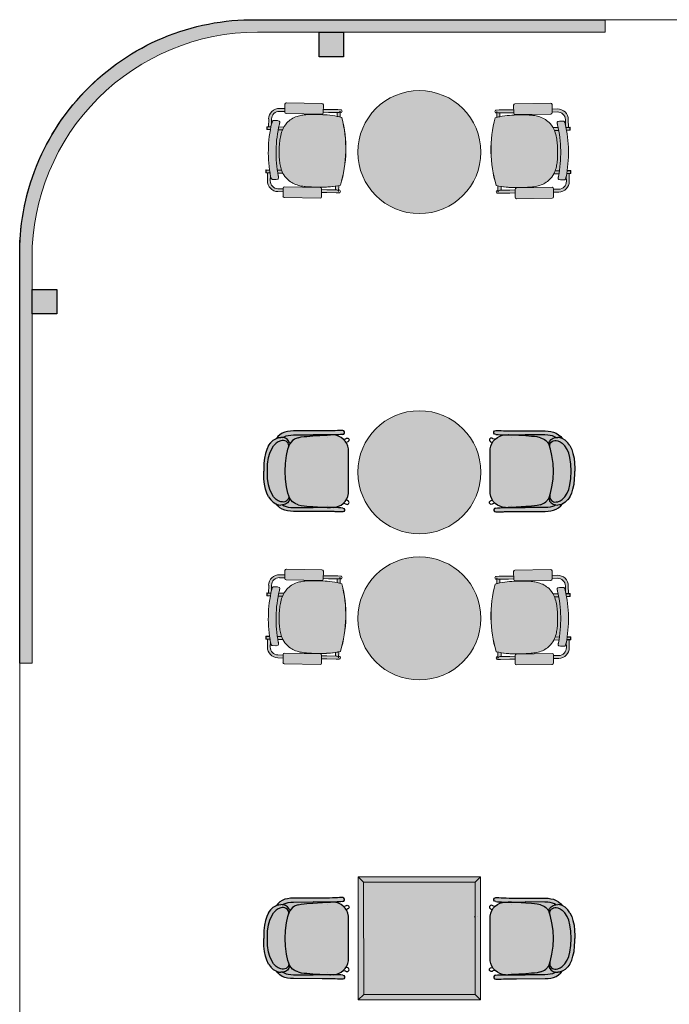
# Model space of a CAD drawing. Header units: millimetres. Extents: x 31882 to 271790, y -35693 to 24917.
# Tile 29 of 256: x 32785 to 36810, y 14987 to 21084. Entities that reach past the tile are written whole.
import ezdxf

# ---------------------------------------------------------------- set-up
doc = ezdxf.new("R2010")
doc.units = ezdxf.units.MM
doc.header["$MEASUREMENT"] = 0
doc.linetypes.add('DASHED', pattern=[19.05, 12.7, -6.35])
doc.layers.add('0-MSC-MCP', color=3, linetype='Continuous')
doc.layers.add('Furniture blocks', color=6, linetype='Continuous')
for name, color, linetype, lineweight in [('00 Structural', 2, 'Continuous', 25), ('02_Elevation 00', 8, 'Continuous', 9), ('02_Elevation 01', 14, 'Continuous', 9), ('08_Hatch', 140, 'Continuous', 9), ('Furniture', 14, 'Continuous', 9), ('Grey - 8', 8, 'DASHED', 15), ('Layer 1', 7, 'Continuous', 0)]:
    doc.layers.add(name, color=color, linetype=linetype, lineweight=lineweight)
doc.layers.add('03 Partition', color=7, linetype='Continuous', lineweight=25, true_color=0x2776bb)

# ---------------------------------------------------------------- blocks, each defined once
blk = doc.blocks.new('24 x 24 seater')
at = {"layer": 'Layer 1'}
h = blk.add_hatch(color=209, dxfattribs=at)
h.dxf.hatch_style = 1
h.paths.add_polyline_path([(8583.42, 39.76), (8613.4, 39.76), (8613.4, 69.56), (8583.42, 69.56)])
h = blk.add_hatch(color=255, dxfattribs=at)
h.dxf.hatch_style = 1
h.paths.add_polyline_path([(8584.74, 41.02), (8612.13, 41.07), (8612.08, 68.29), (8584.69, 68.24)])
at = {"layer": '02_Elevation 01'}
for p, q in [((8583.42, 69.56), (8584.69, 68.24)), ((8613.4, 69.56), (8612.08, 68.29)), ((8583.42, 39.76), (8584.74, 41.02)), ((8603.64, 41.25), (8603.64, 41.24)), ((8613.4, 39.76), (8612.13, 41.07)), ((8603.63, 40.55), (8603.63, 40.54))]:
    blk.add_line(p, q, dxfattribs=at)
at = {"layer": '02_Elevation 01', "ltscale": 3}
for points in [[(8583.42, 39.76), (8613.4, 39.76), (8613.4, 69.56), (8583.42, 69.56)], [(8584.74, 41.02), (8612.13, 41.07), (8612.08, 68.29), (8584.69, 68.24)]]:
    blk.add_lwpolyline(points, close=True, dxfattribs=at)
blk = doc.blocks.new('asdasdasd')
at = {"layer": 'Furniture blocks', "ltscale": 3, "transparency": 33554687}
h = blk.add_hatch(color=254, dxfattribs=at)
h.dxf.hatch_style = 1
h.paths.add_polyline_path([(-395.72, -1387.3), (-395.76, -1386.82), (-395.72, -1386.38), (-395.7, -1386.21), (-395.51, -1385.76), (-395.94, -1386.09), (-396.43, -1386.63), (-396.79, -1387.21), (-397.04, -1387.84), (-397.2, -1388.5), (-397.29, -1389.2), (-397.33, -1389.93), (-397.36, -1396.93), (-397.36, -1398.72), (-397.37, -1399.44), (-397.37, -1399.86), (-397.38, -1400.07), (-397.44, -1400.67), (-397.45, -1401.17), (-397.45, -1401.96), (-397.35, -1402.24), (-397.11, -1402.41), (-396.82, -1402.41), (-396.58, -1402.24), (-396.49, -1401.95), (-396.43, -1401.52), (-396.43, -1401.4), (-396.42, -1400.92), (-396.39, -1400.58), (-396.37, -1400.05), (-396.37, -1399.86), (-396.36, -1399.45), (-396.36, -1398.89), (-396.36, -1398.84), (-396.36, -1398.74), (-396.36, -1398.72), (-396.36, -1396.93), (-396.39, -1394.77), (-396.37, -1389.96), (-396.34, -1389.28), (-396.26, -1388.67), (-396.13, -1388.13), (-395.94, -1387.65)])
h.paths.add_polyline_path([(-394.37, -1385.72), (-393.72, -1385.08), (-392.85, -1384.54), (-391.93, -1384.15), (-390.84, -1383.86), (-389.27, -1383.61), (-387.52, -1383.57), (-385.76, -1383.61), (-384.19, -1383.86), (-383.1, -1384.15), (-382.18, -1384.54), (-381.31, -1385.08), (-380.66, -1385.72), (-380.32, -1386.24), (-380.08, -1386.83), (-380.02, -1387.21, -0.526709), (-381.64, -1388.76), (-380.83, -1389.01, 0.349179), (-379.31, -1387.37), (-379.31, -1387.3), (-379.27, -1386.82), (-379.31, -1386.38), (-379.34, -1386.21), (-379.52, -1385.76), (-379.53, -1385.72), (-379.6, -1385.6), (-379.94, -1385.01), (-380.51, -1384.44), (-380.57, -1384.38), (-381.27, -1383.88), (-382.2, -1383.44), (-383.16, -1383.12), (-384.32, -1382.87), (-385.59, -1382.72), (-386.81, -1382.67), (-387.52, -1382.68), (-388.22, -1382.67), (-389.44, -1382.72), (-390.71, -1382.87), (-391.87, -1383.12), (-392.83, -1383.44), (-393.76, -1383.88), (-394.46, -1384.38), (-394.52, -1384.44), (-395.09, -1385.01), (-395.43, -1385.6), (-395.5, -1385.72), (-395.51, -1385.76), (-395.7, -1386.21), (-395.72, -1386.38), (-395.76, -1386.82), (-395.72, -1387.3), (-395.94, -1387.65), (-396.13, -1388.13), (-396.26, -1388.67), (-396.34, -1389.28), (-396.37, -1389.96), (-396.39, -1394.77), (-396.36, -1396.93), (-396.36, -1398.74), (-396.34, -1398.13), (-396.12, -1394.63), (-396.03, -1393.2), (-395.97, -1392.52), (-395.88, -1391.84), (-395.69, -1391.05), (-395.42, -1390.37), (-395.25, -1390.1), (-395.01, -1389.73), (-394.2, -1389.01), (-393.39, -1388.76, -0.526709), (-395.01, -1387.21), (-394.95, -1386.83), (-394.71, -1386.24)])
h.paths.add_polyline_path([(-378.61, -1386.63), (-379.09, -1386.09), (-379.52, -1385.76), (-379.34, -1386.21), (-379.31, -1386.38), (-379.27, -1386.82), (-379.31, -1387.3), (-379.1, -1387.65), (-378.9, -1388.13), (-378.77, -1388.67), (-378.7, -1389.28), (-378.66, -1389.96), (-378.64, -1394.77), (-378.67, -1396.93), (-378.67, -1398.72), (-378.67, -1398.74), (-378.67, -1398.84), (-378.67, -1398.89), (-378.67, -1399.45), (-378.66, -1399.86), (-378.66, -1400.05), (-378.64, -1400.58), (-378.61, -1400.92), (-378.6, -1401.4), (-378.6, -1401.52), (-378.54, -1401.95), (-378.45, -1402.24), (-378.21, -1402.41), (-377.92, -1402.41), (-377.68, -1402.24), (-377.58, -1401.96), (-377.58, -1401.17), (-377.6, -1400.67), (-377.65, -1400.07), (-377.66, -1399.86), (-377.66, -1399.44), (-377.67, -1398.72), (-377.67, -1396.93), (-377.7, -1389.93), (-377.74, -1389.2), (-377.83, -1388.5), (-377.99, -1387.84), (-378.24, -1387.21)])
h.paths.add_polyline_path([(-378.77, -1388.67), (-378.9, -1388.13), (-379.1, -1387.65), (-379.31, -1387.3), (-379.31, -1387.37, -0.349179), (-380.83, -1389.01), (-380.02, -1389.73), (-379.78, -1390.1), (-379.61, -1390.37), (-379.34, -1391.05), (-379.15, -1391.84), (-379.06, -1392.52), (-379.01, -1393.2), (-378.91, -1394.63), (-378.69, -1398.13), (-378.67, -1398.74), (-378.67, -1396.93), (-378.64, -1394.77), (-378.66, -1389.96), (-378.7, -1389.28)])
h = blk.add_hatch(color=255, dxfattribs=at)
h.dxf.hatch_style = 1
h.paths.add_polyline_path([(-380.32, -1386.24), (-380.66, -1385.72), (-381.31, -1385.08), (-382.18, -1384.54), (-383.1, -1384.15), (-384.19, -1383.86), (-385.76, -1383.61), (-387.52, -1383.57), (-389.27, -1383.61), (-390.84, -1383.86), (-391.93, -1384.15), (-392.85, -1384.54), (-393.72, -1385.08), (-394.37, -1385.72), (-394.71, -1386.24), (-394.95, -1386.83), (-395.01, -1387.21, 0.526709), (-393.39, -1388.76), (-392.88, -1388.6), (-391.34, -1388.25), (-389.43, -1387.97), (-387.52, -1387.88), (-385.6, -1387.97), (-383.69, -1388.25), (-382.15, -1388.6), (-381.64, -1388.76, 0.526709), (-380.02, -1387.21), (-380.08, -1386.83)])
h = blk.add_hatch(color=255, dxfattribs=at)
h.dxf.hatch_style = 1
h.paths.add_polyline_path([(-379.06, -1392.52), (-379.15, -1391.84), (-379.34, -1391.05), (-379.61, -1390.37), (-379.78, -1390.1), (-380.02, -1389.73), (-380.83, -1389.01), (-382.15, -1388.6), (-383.69, -1388.25), (-385.6, -1387.97), (-387.51, -1387.88), (-387.52, -1387.88), (-389.43, -1387.97), (-391.34, -1388.25), (-392.88, -1388.6), (-394.2, -1389.01), (-395.01, -1389.73), (-395.25, -1390.1), (-395.42, -1390.37), (-395.69, -1391.05), (-395.88, -1391.84), (-395.97, -1392.52), (-396.03, -1393.2), (-396.12, -1394.63), (-396.34, -1398.13), (-396.36, -1398.74), (-396.36, -1399.45), (-396.36, -1399.59, 0.369238), (-392.96, -1403.34), (-382.07, -1403.34, 0.369238), (-378.67, -1399.59), (-378.67, -1399.45), (-378.67, -1398.74), (-378.69, -1398.13), (-378.91, -1394.63), (-379.01, -1393.2)])
at = {"layer": 'Furniture blocks', "color": 14}
for p, q in [((-395.01, -1387.24), (-395.01, -1387.21)), ((-380.02, -1387.24), (-380.02, -1387.21)), ((-395.78, -1387.71), (-395.78, -1387.71)), ((-387.52, -1387.88), (-387.52, -1387.88)), ((-379.25, -1387.71), (-379.25, -1387.71)), ((-395.79, -1398.15), (-395.79, -1398.15)), ((-379.24, -1398.15), (-379.24, -1398.15))]:
    blk.add_line(p, q, dxfattribs=at)
for points in [[(-393.76, -1383.88), (-394.46, -1384.38), (-394.52, -1384.44), (-395.09, -1385.01), (-395.43, -1385.6), (-395.5, -1385.72), (-395.51, -1385.76), (-395.7, -1386.21), (-395.72, -1386.38), (-395.76, -1386.82)], [(-393.76, -1383.88), (-392.83, -1383.44), (-391.87, -1383.12), (-390.71, -1382.87), (-389.44, -1382.72), (-388.22, -1382.67), (-387.52, -1382.68)], [(-391.93, -1384.15), (-390.84, -1383.86), (-389.27, -1383.61), (-387.52, -1383.57), (-385.76, -1383.61), (-384.19, -1383.86), (-383.1, -1384.15), (-382.18, -1384.54), (-381.31, -1385.08)], [(-381.27, -1383.88), (-382.2, -1383.44), (-383.16, -1383.12), (-384.32, -1382.87), (-385.59, -1382.72), (-386.81, -1382.67), (-387.51, -1382.68)], [(-381.27, -1383.88), (-380.57, -1384.38), (-380.51, -1384.44), (-379.94, -1385.01), (-379.6, -1385.6), (-379.53, -1385.72), (-379.52, -1385.76), (-379.34, -1386.21), (-379.31, -1386.38), (-379.27, -1386.82)], [(-396.49, -1401.95), (-396.58, -1402.24), (-396.82, -1402.41), (-397.11, -1402.41), (-397.35, -1402.24), (-397.45, -1401.95), (-397.45, -1401.95), (-397.45, -1401.94), (-397.45, -1401.17), (-397.44, -1400.67), (-397.38, -1400.07), (-397.37, -1399.86), (-397.37, -1399.44), (-397.36, -1398.72), (-397.36, -1396.93), (-397.33, -1389.93), (-397.29, -1389.2), (-397.2, -1388.5), (-397.04, -1387.84), (-396.79, -1387.21), (-396.43, -1386.63), (-395.94, -1386.09), (-395.51, -1385.76)], [(-378.54, -1401.95), (-378.45, -1402.24), (-378.21, -1402.41), (-377.92, -1402.41), (-377.68, -1402.24), (-377.58, -1401.95), (-377.58, -1401.95), (-377.58, -1401.94), (-377.58, -1401.17), (-377.6, -1400.67), (-377.65, -1400.07), (-377.66, -1399.86), (-377.66, -1399.44), (-377.67, -1398.72), (-377.67, -1396.93), (-377.7, -1389.93), (-377.74, -1389.2), (-377.83, -1388.5), (-377.99, -1387.84), (-378.24, -1387.21), (-378.61, -1386.63), (-379.09, -1386.09), (-379.52, -1385.76)], [(-395.72, -1387.3), (-395.94, -1387.65), (-396.13, -1388.13), (-396.26, -1388.67), (-396.34, -1389.28), (-396.37, -1389.96), (-396.39, -1394.77)], [(-394.2, -1389.01), (-392.88, -1388.6), (-391.34, -1388.25), (-389.43, -1387.97), (-387.52, -1387.88), (-387.51, -1387.88), (-385.6, -1387.97), (-383.69, -1388.25), (-382.15, -1388.6), (-380.83, -1389.01)], [(-379.31, -1387.3), (-379.1, -1387.65), (-378.9, -1388.13), (-378.77, -1388.67), (-378.7, -1389.28), (-378.66, -1389.96), (-378.64, -1394.77)], [(-395.69, -1391.05), (-395.88, -1391.84), (-395.97, -1392.52), (-396.03, -1393.2), (-396.12, -1394.63), (-396.34, -1398.13), (-396.36, -1398.83), (-396.36, -1398.85), (-396.36, -1398.96)], [(-379.34, -1391.05), (-379.15, -1391.84), (-379.06, -1392.52), (-379.01, -1393.2), (-378.91, -1394.63), (-378.69, -1398.13), (-378.67, -1398.83), (-378.67, -1398.85), (-378.67, -1398.96)], [(-396.49, -1401.95), (-396.43, -1401.52), (-396.43, -1401.4), (-396.42, -1400.92), (-396.39, -1400.58), (-396.37, -1400.05), (-396.37, -1399.86), (-396.36, -1399.45), (-396.36, -1398.72), (-396.36, -1396.93), (-396.39, -1394.77)], [(-378.54, -1401.95), (-378.6, -1401.52), (-378.6, -1401.4), (-378.61, -1400.92), (-378.64, -1400.58), (-378.66, -1400.05), (-378.66, -1399.86), (-378.67, -1399.45), (-378.67, -1398.72), (-378.67, -1396.93), (-378.64, -1394.77)], [(-395.32, -1402.24), (-395.45, -1402.64), (-395.55, -1402.86), (-395.56, -1402.87), (-395.59, -1403.04), (-395.56, -1403.21), (-395.46, -1403.36), (-395.31, -1403.46), (-395.14, -1403.49), (-394.96, -1403.46), (-394.81, -1403.36), (-394.71, -1403.21), (-394.71, -1403.21), (-394.58, -1402.93)], [(-379.71, -1402.24), (-379.58, -1402.64), (-379.48, -1402.86), (-379.47, -1402.87), (-379.44, -1403.04), (-379.47, -1403.21), (-379.57, -1403.36), (-379.72, -1403.46), (-379.9, -1403.49), (-380.07, -1403.46), (-380.22, -1403.36), (-380.32, -1403.21), (-380.32, -1403.21), (-380.45, -1402.93)]]:
    blk.add_lwpolyline(points, dxfattribs=at)
for points in [[(-393.39, -1388.76, -0.526709), (-395.01, -1387.21), (-394.95, -1386.83), (-394.71, -1386.24), (-394.37, -1385.72), (-393.72, -1385.08), (-392.85, -1384.54), (-391.93, -1384.15)], [(-395.69, -1391.05), (-395.42, -1390.37), (-395.25, -1390.1), (-395.01, -1389.73), (-394.2, -1389.01, -0.349179), (-395.72, -1387.37), (-395.72, -1387.3), (-395.76, -1386.82)], [(-381.64, -1388.76, 0.526709), (-380.02, -1387.21), (-380.08, -1386.83), (-380.32, -1386.24), (-380.66, -1385.72), (-381.31, -1385.08)], [(-379.34, -1391.05), (-379.61, -1390.37), (-379.78, -1390.1), (-380.02, -1389.73), (-380.83, -1389.01, 0.349179), (-379.31, -1387.37), (-379.31, -1387.3), (-379.27, -1386.82)], [(-396.36, -1399.59, 0.369238), (-392.96, -1403.34), (-382.07, -1403.34, 0.369238), (-378.67, -1399.59)]]:
    blk.add_lwpolyline(points, format="xyb", dxfattribs=at)
blk = doc.blocks.new('A$C8e4e445a')
at = {"layer": 'Grey - 8', "linetype": 'Continuous'}
h = blk.add_hatch(color=255, dxfattribs=at)
h.dxf.hatch_style = 1
h.paths.add_polyline_path([(4.57, -8.5, 0.017446), (5.59, -8.51, 0.029294), (7.67, -8.32, 0.016595), (9.54, -7.98, 0.004864), (10.59, -7.74, 0.007199), (11.39, -7.54, 0.012078), (12.08, -7.34, 0.022183), (12.87, -7.05, 0.0396), (13.81, -6.57, 0.127383), (15.61, -4.72, 0.084429), (16.17, -3.07), (17.05, -2.89, 0.082269), (15.28, 5.43), (14.39, 5.25, 0.012075), (14.2, 5.51, 0.080463), (13.11, 6.6, 0.119714), (10.82, 7.48, 0.044888), (9.57, 7.52, 0.024281), (8.45, 7.41, 0.010103), (7.41, 7.23, 0.005653), (6.34, 7.01, 0.010314), (5.11, 6.73, 0.000413), (5.08, 6.72, 0.003973), (4.64, 6.6, 0.001388), (4.53, 6.57, 0.012418), (3.54, 6.26, 0.034746), (1.59, 5.46, 0.068473), (2.12, -1.73, 0.06847)])
edge = h.paths.add_edge_path()
edge.add_ellipse((9.26, -10.13), major_axis=(0.16, 0.247), ratio=0.992436, start_angle=135.2175, end_angle=224.7825)
edge.add_line((9.32, -10.42), (16.68, -8.84))
edge.add_ellipse((16.62, -8.56), major_axis=(0.247, -0.16), ratio=0.992436, start_angle=-44.7825, end_angle=44.7825)
edge.add_line((16.91, -8.5), (16.56, -6.85))
edge.add_ellipse((16.27, -6.91), major_axis=(0.16, 0.247), ratio=0.992436, start_angle=-44.7825, end_angle=44.7825)
edge.add_line((16.21, -6.62), (8.84, -8.2))
edge.add_ellipse((8.91, -8.48), major_axis=(0.247, -0.16), ratio=0.992436, start_angle=135.2175, end_angle=224.7825)
edge.add_line((8.62, -8.54), (8.97, -10.19))
h.paths.add_polyline_path([(17.08, -4.11, 0.00295), (17.08, -4.23, 0.003672), (17.08, -4.33, 0.005417), (17.08, -4.4, 0.010104), (17.09, -4.47, 0.012558), (17.09, -4.51, 0.030037), (17.1, -4.56, 0.06285), (17.13, -4.62, 0.25677), (17.3, -4.73), (17.64, -4.74, 0.063281), (17.7, -4.74), (18.43, -4.58, 0.06795), (18.49, -4.56, 0.104385), (18.57, -4.49, 0.059613), (18.62, -4.42, 0.034679), (18.64, -4.34, 0.021016), (18.66, -4.26, 0.020694), (18.68, -4.13, 0.026288), (18.69, -3.92, 0.106209), (16.35, 7.07, 0.027911), (16.24, 7.27, 0.019034), (16.18, 7.36, 0.01967), (16.14, 7.42, 0.021188), (16.1, 7.46, 0.041274), (16.04, 7.51, 0.065891), (15.97, 7.55, 0.143639), (15.84, 7.56), (15.11, 7.4, 0.062962), (15.05, 7.38), (14.75, 7.23, 0.277506), (14.63, 7.05, 0.055383), (14.64, 6.98, 0.022248), (14.65, 6.93, 0.011237), (14.67, 6.88, 0.007592), (14.69, 6.82, 0.005316), (14.73, 6.72, 0.004066), (14.8, 6.57, -0.106077)])
edge = h.paths.add_edge_path()
edge.add_ellipse((5.56, 7.21), major_axis=(-0.16, -0.247), ratio=0.992436, start_angle=-44.7825, end_angle=44.7825)
edge.add_line((5.61, 6.92), (12.98, 8.49))
edge.add_ellipse((12.92, 8.78), major_axis=(-0.247, 0.16), ratio=0.992436, start_angle=135.2175, end_angle=224.7825)
edge.add_line((13.2, 8.84), (12.85, 10.49))
edge.add_ellipse((12.57, 10.43), major_axis=(-0.16, -0.247), ratio=0.992436, start_angle=135.2175, end_angle=224.7825)
edge.add_line((12.51, 10.71), (5.14, 9.14))
edge.add_ellipse((5.2, 8.85), major_axis=(-0.247, 0.16), ratio=0.992436, start_angle=-44.7825, end_angle=44.7825)
edge.add_line((4.92, 8.8), (5.27, 7.14))
h = blk.add_hatch(color=255, dxfattribs=at)
h.dxf.hatch_style = 1
h.paths.add_polyline_path([(14.26, 9.21, -0.414214), (16.21, 7.95), (16.44, 6.86, -0.005063), (16.65, 6.36), (17.15, 6.47), (16.81, 8.08, 0.414214), (14.13, 9.81), (13.05, 9.58), (13.18, 8.97)])
edge = h.paths.add_edge_path()
edge.add_line((4.14, 7.04), (5.24, 7.28))
edge.add_line((5.24, 7.28), (5.11, 7.88))
edge.add_line((5.11, 7.88), (4.01, 7.65))
edge.add_line((4.01, 7.65), (2.1, 7.24))
edge.add_line((2.1, 7.24), (1.5, 7.11))
edge.add_ellipse((1.57, 6.81), major_axis=(-0.065, 0.302), ratio=0.999507, start_angle=0, end_angle=180)
edge.add_line((1.63, 6.51), (1.72, 6.53))
edge.add_line((1.72, 6.53), (1.65, 6.83))
edge.add_line((1.65, 6.83), (1.7, 6.84))
edge.add_arc((2.01, 6.91), 0.317, 193.0455, 229.9666)
edge.add_ellipse((2, 6.9), major_axis=(-0.065, 0.302), ratio=0.999507, start_angle=127.812, end_angle=180)
edge.add_line((2.07, 6.6), (2.23, 6.64))
edge.add_line((2.23, 6.64), (4.14, 7.04))
edge = h.paths.add_edge_path()
edge.add_line((2.37, 6.67), (2.23, 6.64))
edge.add_line((2.23, 6.64), (2.07, 6.6))
edge.add_ellipse((2, 6.9), major_axis=(-0.065, 0.302), ratio=0.999507, start_angle=127.812, end_angle=180, ccw=False)
edge.add_arc((2.01, 6.91), 0.317, 193.0455, 229.9666, ccw=False)
edge.add_line((1.7, 6.84), (1.65, 6.83))
edge.add_arc((1.96, 6.89), 0.309, 191.2342, 192.0588)
edge.add_line((1.65, 6.82), (1.91, 5.62))
edge.add_arc((8.42, -8.27), 15.33, 112.5635, 115.1051, ccw=False)
edge.add_line((2.53, 5.89), (2.37, 6.67))
h = blk.add_hatch(color=255, dxfattribs=at)
h.dxf.hatch_style = 1
h.paths.add_polyline_path([(17.46, 6.49), (16.67, 6.32, -0.0051), (16.87, 5.82), (17.57, 5.97)], flags=16)
h.paths.add_polyline_path([(15.28, 5.43, 0.006033), (15.04, 6.02), (13.98, 5.79, -0.018312), (14.2, 5.51, -0.012075), (14.39, 5.25)])
h.paths.add_polyline_path([(16.87, 5.82, -0.000383), (16.89, 5.78), (17.59, 5.93, 0.414214), (17.62, 5.98), (17.51, 6.5, 0.414214), (17.46, 6.53), (16.65, 6.36, -0.000384), (16.67, 6.32), (17.46, 6.49), (17.47, 6.49), (17.58, 5.97)])
h = blk.add_hatch(color=255, dxfattribs=at)
h.dxf.hatch_style = 1
h.paths.add_polyline_path([(17.67, -6.74), (16.58, -6.97), (16.71, -7.58), (17.8, -7.35, 0.414214), (19.53, -4.67), (19.19, -3.06), (18.68, -3.17, -0.004928), (18.69, -3.7), (18.93, -4.8, -0.414214)])
edge = h.paths.add_edge_path()
edge.add_ellipse((5.54, -9.65), major_axis=(0.065, -0.302), ratio=0.999507, start_angle=180, end_angle=232.188)
edge.add_arc((5.55, -9.65), 0.317, 154.1198, 191.1034)
edge.add_line((5.24, -9.71), (5.19, -9.72))
edge.add_line((5.19, -9.72), (5.12, -9.42))
edge.add_line((5.12, -9.42), (5.04, -9.44))
edge.add_ellipse((5.11, -9.74), major_axis=(-0.065, 0.302), ratio=0.999507, start_angle=0, end_angle=180)
edge.add_line((5.17, -10.04), (5.77, -9.92))
edge.add_line((5.77, -9.92), (7.67, -9.51))
edge.add_line((7.67, -9.51), (8.78, -9.27))
edge.add_line((8.78, -9.27), (8.65, -8.67))
edge.add_line((8.65, -8.67), (7.54, -8.91))
edge.add_line((7.54, -8.91), (5.64, -9.31))
edge.add_line((5.64, -9.31), (5.48, -9.35))
edge = h.paths.add_edge_path()
edge.add_arc((5.51, -9.65), 0.326, 192.0798, 192.8626)
edge.add_line((5.19, -9.72), (5.24, -9.71))
edge.add_arc((5.55, -9.65), 0.317, 154.1198, 191.1034, ccw=False)
edge.add_ellipse((5.54, -9.65), major_axis=(0.065, -0.302), ratio=0.999507, start_angle=180, end_angle=232.188, ccw=False)
edge.add_line((5.48, -9.35), (5.64, -9.31))
edge.add_line((5.64, -9.31), (5.78, -9.28))
edge.add_line((5.78, -9.28), (5.61, -8.51))
edge.add_arc((5.2, 6.11), 14.62, 268.9326, 271.599, ccw=False)
edge.add_line((4.93, -8.51), (5.19, -9.72))
h = blk.add_hatch(color=255, dxfattribs=at)
h.dxf.hatch_style = 1
h.paths.add_polyline_path([(19.48, -2.96), (19.36, -2.43), (18.66, -2.58, -0.005101), (18.68, -3.13)])
h.paths.add_polyline_path([(17.05, -2.89), (16.17, -3.07, -0.032893), (16.02, -3.74), (17.07, -3.51, 0.006033)])
h = blk.add_hatch(color=255, dxfattribs=at)
h.dxf.hatch_style = 1
h.paths.add_polyline_path([(18.68, -3.13, -0.000384), (18.68, -3.17), (19.49, -3, 0.414214), (19.53, -2.95), (19.41, -2.42, 0.414214), (19.36, -2.39), (18.66, -2.54, -0.000383), (18.66, -2.58), (19.36, -2.43), (19.37, -2.43), (19.49, -2.96)])
at = {"layer": 'Furniture'}
for p, q in [((12.51, 10.71), (5.14, 9.14)), ((13.2, 8.84), (12.85, 10.49)), ((4.92, 8.8), (5.27, 7.14)), ((5.61, 6.92), (12.98, 8.49)), ((14.13, 9.81), (13.05, 9.58)), ((14.26, 9.21), (13.18, 8.97)), ((2.1, 7.24), (1.5, 7.11)), ((1.72, 6.53), (1.63, 6.51)), ((1.7, 6.84), (1.65, 6.83)), ((1.91, 5.62), (1.65, 6.82)), ((2.23, 6.64), (2.07, 6.6)), ((2.1, 7.24), (4.01, 7.65)), ((2.23, 6.64), (4.14, 7.04)), ((2.53, 5.89), (2.37, 6.67)), ((5.11, 7.88), (4.01, 7.65)), ((5.24, 7.28), (4.14, 7.04)), ((14.75, 7.23), (15.05, 7.38)), ((15.84, 7.56), (15.11, 7.4)), ((16.44, 6.86), (16.21, 7.95)), ((17.46, 6.53), (16.65, 6.36)), ((17.46, 6.49), (16.67, 6.32)), ((17.15, 6.47), (16.81, 8.08)), ((17.57, 5.97), (17.46, 6.49)), ((17.47, 6.49), (17.46, 6.49)), ((17.58, 5.97), (17.47, 6.49)), ((17.62, 5.98), (17.51, 6.5)), ((13.98, 5.79), (15.04, 6.02)), ((15.28, 5.43), (14.39, 5.25)), ((17.57, 5.97), (16.87, 5.82)), ((16.87, 5.82), (17.58, 5.97)), ((16.89, 5.78), (17.59, 5.93)), ((2.12, -1.73), (2.1, -1.73)), ((2.12, -1.73), (2.1, -1.73)), ((2.12, -1.73), (2.12, -1.73)), ((2.12, -1.73), (2.12, -1.73)), ((17.07, -3.51), (16.02, -3.74)), ((16.16, -3.08), (17.05, -2.89)), ((19.36, -2.39), (18.66, -2.54)), ((19.36, -2.43), (18.66, -2.58)), ((19.48, -2.96), (18.68, -3.13)), ((18.68, -3.13), (19.49, -2.96)), ((18.68, -3.17), (19.49, -3)), ((18.69, -3.7), (18.93, -4.8)), ((19.19, -3.06), (19.53, -4.67)), ((19.48, -2.96), (19.36, -2.43)), ((19.37, -2.43), (19.36, -2.43)), ((19.49, -2.96), (19.37, -2.43)), ((19.53, -2.95), (19.41, -2.42)), ((17.64, -4.74), (17.3, -4.73)), ((17.7, -4.74), (18.43, -4.58)), ((16.21, -6.62), (8.84, -8.2)), ((16.91, -8.5), (16.56, -6.85)), ((17.67, -6.74), (16.58, -6.97)), ((17.8, -7.35), (16.71, -7.58)), ((5.19, -9.72), (4.93, -8.51)), ((5.12, -9.42), (5.04, -9.44)), ((5.77, -9.92), (5.17, -10.04)), ((5.19, -9.72), (5.24, -9.71)), ((5.64, -9.31), (5.48, -9.35)), ((5.78, -9.28), (5.61, -8.51)), ((5.64, -9.31), (7.54, -8.91)), ((5.77, -9.92), (7.67, -9.51)), ((8.65, -8.67), (7.54, -8.91)), ((8.78, -9.27), (7.67, -9.51)), ((8.62, -8.54), (8.97, -10.19)), ((9.32, -10.42), (16.68, -8.84))]:
    blk.add_line(p, q, dxfattribs=at)
for points in [[(1.57, 5.45, -0.037417), (3.7, 6.32, -0.010908), (4.53, 6.57, -0.01045), (5.59, 6.85, -0.00839), (6.72, 7.09, -0.002115), (7.12, 7.17)], [(1.59, 5.46, -0.034746), (3.54, 6.26, -0.019543), (5.11, 6.73, -0.010314), (6.34, 7.01, -0.005715), (7.42, 7.23)], [(1.59, 5.46, -0.035107), (3.55, 6.27, -0.014267), (4.64, 6.6, -0.01493), (6.3, 7.01)], [(1.65, 6.83), (1.65, 6.83, 0.003597), (1.65, 6.82)], [(1.8, 6.67), (1.8, 6.67, -0.162507), (1.7, 6.84)], [(7.42, 7.23, -0.009988), (8.45, 7.41, -0.0241), (9.56, 7.52, -0.045191), (10.82, 7.48, -0.119714), (13.11, 6.6, -0.080463), (14.2, 5.51, -0.046498), (14.85, 4.44, -0.028639), (15.27, 3.41, -0.022988), (15.66, 2.12, -0.010481), (15.87, 1.21)], [(14.8, 6.57, -0.004233), (14.73, 6.72, -0.00481), (14.7, 6.81, -0.008671), (14.67, 6.88, -0.011237), (14.65, 6.93, -0.022248), (14.64, 6.98, -0.039049), (14.63, 7.03, -0.300994), (14.75, 7.23)], [(17.08, -4.1), (17.08, -4.1, 0.105972), (14.8, 6.57)], [(15.05, 7.38), (15.05, 7.38, -0.062769), (15.11, 7.4)], [(15.84, 7.56, -0.143467), (15.97, 7.55, -0.07219), (16.05, 7.51, -0.039766), (16.1, 7.46, -0.022115), (16.14, 7.41, -0.017208), (16.18, 7.36, -0.021304), (16.25, 7.25, -0.027023), (16.35, 7.06)], [(16.35, 7.06), (16.35, 7.06, -0.106115), (18.69, -3.92)], [(2.1, -1.73), (2.1, -1.73, -0.068515), (1.57, 5.45)], [(2.12, -1.73), (2.12, -1.73, -0.068473), (1.59, 5.46)], [(2.12, -1.73), (2.12, -1.73, -0.068473), (1.59, 5.46)], [(15.87, 1.21, -0.017649), (16.13, -0.26, -0.024735), (16.25, -1.51, -0.04293), (16.19, -2.9, -0.092853), (15.61, -4.72, -0.127383), (13.81, -6.57, -0.0396), (12.87, -7.05, -0.022183), (12.08, -7.34, -0.012078), (11.39, -7.54, -0.006956), (10.62, -7.73)], [(4.56, -8.5), (4.56, -8.5, -0.068515), (2.1, -1.73)], [(4.57, -8.5), (4.57, -8.5, -0.068474), (2.12, -1.73)], [(17.3, -4.73, -0.260013), (17.13, -4.62, -0.07066), (17.1, -4.55, -0.024429), (17.09, -4.51, -0.014445), (17.09, -4.46, -0.009002), (17.08, -4.4, -0.006112), (17.08, -4.31, -0.003772), (17.08, -4.21, -0.002709), (17.08, -4.1)], [(18.69, -3.92, -0.026771), (18.68, -4.13, -0.020694), (18.66, -4.26, -0.016461), (18.65, -4.32, -0.042359), (18.62, -4.42, -0.059613), (18.57, -4.49, -0.104385), (18.49, -4.56, -0.06795), (18.43, -4.58)], [(17.7, -4.74), (17.7, -4.74, -0.062723), (17.64, -4.74)], [(10.62, -7.73, -0.004989), (9.54, -7.98, -0.016595), (7.67, -8.32, -0.029294), (5.59, -8.51, -0.017446), (4.57, -8.5)], [(5.19, -9.72), (5.19, -9.72, 0.003416), (5.19, -9.72)], [(5.24, -9.71), (5.24, -9.71, -0.162787), (5.26, -9.52)]]:
    blk.add_lwpolyline(points, format="xyb", dxfattribs=at)
for centre, radius, start, end in [((14.6, 7.6), 2.26, 12.0588, 102.0588), ((14.6, 7.6), 1.64, 12.0588, 102.0588), ((17.47, 6.49), 0.0412, 12.0588, 102.0588), ((17.58, 5.97), 0.0412, 282.0588, 12.0588), ((19.37, -2.43), 0.0412, 12.0588, 102.0588), ((19.49, -2.96), 0.0412, 282.0588, 12.0588), ((17.33, -5.14), 1.64, 282.0588, 12.0588), ((17.33, -5.14), 2.26, 282.0588, 12.0588)]:
    blk.add_arc(centre, radius, start, end, dxfattribs=at)
for centre, major_axis, ratio, start_param, end_param in [((12.57, 10.43), (-0.16, -0.247), 0.992436, 2.359991, 3.923195), ((5.2, 8.85), (-0.247, 0.16), 0.992436, -0.781602, 0.781602), ((12.92, 8.78), (-0.247, 0.16), 0.992436, 2.359991, 3.923195), ((1.57, 6.81), (-0.065, 0.302), 0.999507, 0, 3.141593), ((2, 6.9), (-0.065, 0.302), 0.999507, 2.230741, 3.141593), ((5.56, 7.21), (-0.16, -0.247), 0.992436, -0.781602, 0.781602), ((8.91, -8.48), (0.247, -0.16), 0.992436, 2.359991, 3.923195), ((16.27, -6.91), (0.16, 0.247), 0.992436, -0.781602, 0.781602), ((5.11, -9.74), (-0.065, 0.302), 0.999507, 0, 3.141593), ((5.54, -9.65), (0.065, -0.302), 0.999507, 3.141593, 4.052444), ((9.26, -10.13), (0.16, 0.247), 0.992436, 2.359991, 3.923195), ((16.62, -8.56), (0.247, -0.16), 0.992436, -0.781602, 0.781602)]:
    blk.add_ellipse(centre, major_axis=major_axis, ratio=ratio, start_param=start_param, end_param=end_param, dxfattribs=at)
blk = doc.blocks.new('steel cols')
at = {"layer": '00 Structural', "ltscale": 0.25}
h = blk.add_hatch(color=10, dxfattribs=at)
h.dxf.hatch_style = 1
h.paths.add_polyline_path([(1723381.98, -77443.61), (1723381.98, -77449.61), (1723387.98, -77449.61), (1723387.98, -77443.61)])
blk.add_lwpolyline([(1723381.98, -77443.61), (1723387.98, -77443.61), (1723387.98, -77449.61), (1723381.98, -77449.61)], close=True, dxfattribs=at)
blk = doc.blocks.new('tsf H external wall')
at = {"layer": '03 Partition', "ltscale": 0.25}
blk.add_lwpolyline([(1716285.81, -77864.05), (1716384.23, -77864.05, -0.432885), (1716442.64, -77923.15), (1716442.64, -78006.87)], format="xyb", dxfattribs=at)

msp = doc.modelspace()

# ---------------------------------------------------------------- hatches: boundary and pattern name
at = {"layer": '0-MSC-MCP', "ltscale": 0.25}
h = msp.add_hatch(color=141, dxfattribs=at)
h.dxf.hatch_style = 1
h.paths.add_polyline_path([(36412.8, 21006.4), (36412.8, 21082.6), (34182.2, 21082.6, 0.394212), (32785.2, 19685.6), (32785.2, 17099.3), (32861.4, 17099.3), (32861.4, 19609.4, -0.414214), (34258.4, 21006.4)])
at = {"layer": 'Furniture'}
h = msp.add_hatch(color=255, dxfattribs=at)
h.dxf.hatch_style = 1
h.paths.add_polyline_path([(35642.3, 20263.8, 1), (34880.3, 20263.8, 1)])
h = msp.add_hatch(color=255, dxfattribs=at)
h.dxf.hatch_style = 1
h.paths.add_polyline_path([(35642.3, 18281.4, 1), (34880.3, 18281.4, 1)])
h = msp.add_hatch(color=255, dxfattribs=at)
h.dxf.hatch_style = 1
h.paths.add_polyline_path([(35642.3, 17376.8, 1), (34880.3, 17376.8, 1)])

# ---------------------------------------------------------------- linework, layer by layer
at = {"layer": '02_Elevation 00', "ltscale": 0.25}
for p, q in [((36412.8, 21082.7), (39416, 21082.7)), ((32785.2, 19599.1), (32785.2, 4688.2))]:
    msp.add_line(p, q, dxfattribs=at)
at = {"layer": '08_Hatch', "ltscale": 0.25}
msp.add_lwpolyline([(32861.4, 17099.3), (32785.2, 17099.3), (32785.2, 19685.6, -0.394212), (34182.2, 21082.6), (36412.8, 21082.6), (36412.8, 21006.4), (34258.4, 21006.4, 0.414214), (32861.4, 19609.4)], format="xyb", close=True, dxfattribs=at)
at = {"layer": 'Furniture', "color": 14}
for centre in [(35261.3, 20263.8), (35261.3, 18281.4), (35261.3, 17376.8)]:
    msp.add_circle(centre, 381, dxfattribs=at)

# ---------------------------------------------------------------- block references
at = {"layer": '00 Structural', "xscale": 25.4, "yscale": 25.4, "zscale": 25.4}
for p in [(-43739262.7, 1988074.1), (-43741040.7, 1986481.6)]:
    msp.add_blockref('steel cols', p, dxfattribs=at)
at = {"layer": '08_Hatch', "ltscale": 0.25, "xscale": 25.4, "yscale": 25.4, "zscale": 25.4, "rotation": 90}
msp.add_blockref('tsf H external wall', (-1944961.7, -43576560.3), dxfattribs=at)
at = {"layer": 'Furniture', "color": 1, "ltscale": 0.2, "zscale": 29.35254408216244}
for p, xscale, yscale, rotation in [((34854.1, 20204.4), 29.35254408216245, 29.35254408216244, 166.7485022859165), ((35656.2, 20202.8), -29.35254408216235, 29.35254408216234, 193.0261418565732), ((34854.1, 17317.3), 29.35254408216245, 29.35254408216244, 166.7485022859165), ((35656.2, 17315.7), -29.35254408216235, 29.35254408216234, 193.0261418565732)]:
    msp.add_blockref('A$C8e4e445a', p, dxfattribs=dict(at, xscale=xscale, yscale=yscale, rotation=rotation))
at = {"layer": 'Furniture'}
for name, p, xscale, yscale, zscale, rotation in [('asdasdasd', (-823.2, 28130.8), 25.40000000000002, 25.40000000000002, 25.40000000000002, 90), ('asdasdasd', (71344.4, 28130.8), -25.4, 25.4, 25.4, 270), ('24 x 24 seater', (36649.6, -203003.7), 25.40000000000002, 25.40000000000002, 25.40000000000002, 90), ('asdasdasd', (-823.2, 25238.2), 25.40000000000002, 25.40000000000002, 25.40000000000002, 90), ('asdasdasd', (71344.4, 25238.2), -25.4, 25.4, 25.4, 270)]:
    msp.add_blockref(name, p, dxfattribs=dict(at, xscale=xscale, yscale=yscale, zscale=zscale, rotation=rotation))

doc.saveas('drawing.dxf')
